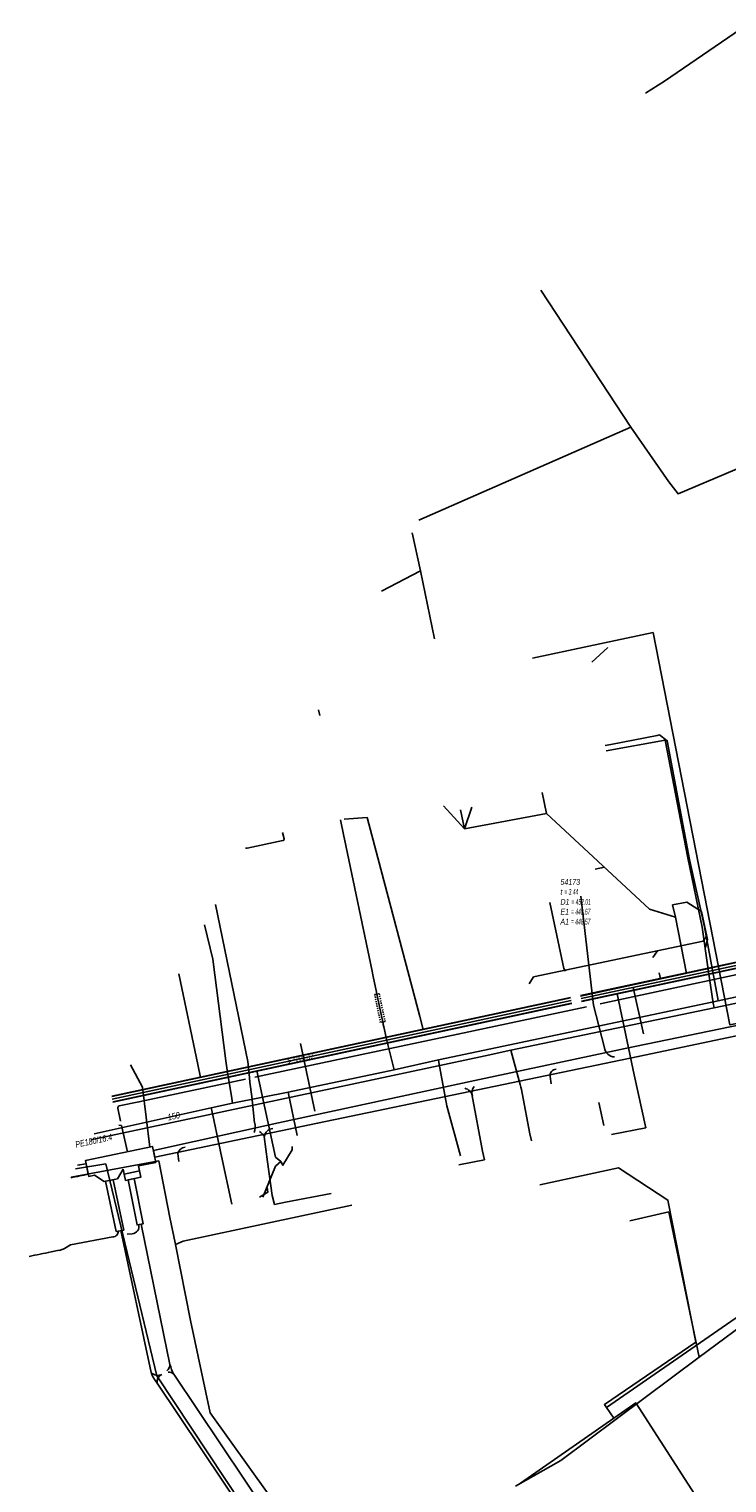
# Model space of a CAD drawing. Header units: metres. Extents: x 2695563 to 2696938, y 1260544 to 1262032.
# Tile 124 of 256: x 2695758 to 2695819, y 1261323 to 1261449. Entities that reach past the tile are written whole.
import ezdxf

# ---------------------------------------------------------------- set-up
doc = ezdxf.new("R2010")
doc.units = ezdxf.units.M
doc.linetypes.add('AUSGEZOGEN', pattern=[0])
doc.linetypes.add('VERDECKT2_S2', pattern=[0.18, 0.1, -0.08])
for name, color, linetype in [('AW_LK_ Haltung Text', 7, 'AUSGEZOGEN'), ('AW_LK_Haltung', 24, 'AUSGEZOGEN'), ('AW_LK_Normschacht Text', 24, 'AUSGEZOGEN'), ('EW_LK_Bauwerk_FL_Linie_Punkt', 1, 'AUSGEZOGEN'), ('EW_LK_Trasseabs', 1, 'AUSGEZOGEN'), ('EW_LK_Trasserand', 1, 'AUSGEZOGEN'), ('FM_LK_SW_TRASSEKANTE', 94, 'AUSGEZOGEN'), ('GA_LK_Leitung', 32, 'AUSGEZOGEN'), ('GA_LK_Leitung_Text', 32, 'AUSGEZOGEN'), ('TV_LK_LEITUNG', 92, 'AUSGEZOGEN'), ('WA_LK_Leitung', 171, 'AUSGEZOGEN'), ('WA_LK_Leitung_Text', 171, 'AUSGEZOGEN'), ('WA_LK_Schutzrohr', 171, 'AUSGEZOGEN')]:
    doc.layers.add(name, color=color, linetype=linetype)
doc.styles.add('ARIAL', font='arial.ttf')
pattern_1 = [(0, (2708005, 1273150), (6075, 6075), [6075, -6075]), (90, (2708005, 1273150), (-6075, 6075), [6075, -6075])]

# ---------------------------------------------------------------- blocks, each defined once
blk = doc.blocks.new('COMPLEXOBJECT_1755')
at = {"layer": 'EW_LK_Trasserand', "color": 1, "linetype": 'AUSGEZOGEN', "transparency": 33554687}
blk.add_line((5762.67, 11349.74), (5762.49, 11350.65), dxfattribs=at)
for centre, radius, start, end in [((5627.87, 12147.26), 807.91, 279.53677, 279.59182), ((5726.67, 11523.42), 177.37, 281.2087, 281.7118)]:
    blk.add_arc(centre, radius, start, end, dxfattribs=at)
blk = doc.blocks.new('COMPLEXOBJECT_1759')
at = {"layer": 'EW_LK_Trasserand', "color": 1, "linetype": 'AUSGEZOGEN', "transparency": 33554687}
for p, q in [((5910.91, 11349.61), (5910.53, 11350.2)), ((5866.66, 11321.15), (5813.53, 11285.8)), ((5804.58, 11281.24), (5804.64, 11280.56))]:
    blk.add_line(p, q, dxfattribs=at)
for centre, radius, start, end in [((12237.54, 1750.09), 11497.53, 123.387115, 123.649303), ((11122.36, 3433.05), 9477.93, 123.356758, 123.674659), ((1044.27, 18519.49), 8665.09, 303.397352, 303.8195), ((3946.03, 14114.71), 3389.73, 303.32714, 303.43073), ((3944.48, 14116.48), 3392.73, 303.33248, 303.43603), ((5804.39, 11288.57), 7.34, 271.466, 303.1619), ((5804.39, 11288.57), 8.01, 271.7843, 303.1713)]:
    blk.add_arc(centre, radius, start, end, dxfattribs=at)
blk = doc.blocks.new('COMPLEXOBJECT_2151')
at = {"layer": 'EW_LK_Trasseabs', "color": 1, "linetype": 'AUSGEZOGEN', "transparency": 33554687}
for centre, radius, start, end in [((5769.02, 11333.21), 0.748, 311.1852, 358.4227), ((5774.93, 11334.74), 5.39, 196.7588, 206.2222)]:
    blk.add_arc(centre, radius, start, end, dxfattribs=at)
blk = doc.blocks.new('COMPLEXOBJECT_2228')
at = {"layer": 'EW_LK_Trasseabs', "color": 1, "linetype": 'AUSGEZOGEN', "transparency": 33554687}
for p, q in [((5759.44, 11342.98), (5760.13, 11343.12)), ((5760.6, 11343.28), (5761.13, 11343.59))]:
    blk.add_line(p, q, dxfattribs=at)
blk.add_arc((5759.86, 11344.64), 1.55, 280.1234, 298.3019, dxfattribs=at)
blk = doc.blocks.new('COMPLEXOBJECT_2371')
at = {"layer": 'EW_LK_Trasseabs', "color": 1, "linetype": 'AUSGEZOGEN', "transparency": 33554687}
for p, q in [((5825.27, 11367.91), (5825.07, 11367.91)), ((5826.29, 11364.36), (5825.55, 11367.7))]:
    blk.add_line(p, q, dxfattribs=at)
blk.add_lwpolyline([(5824.82, 11368.04), (5824.76, 11368.32), (5807.16, 11364.55)], dxfattribs=at)
for centre, radius, start, end in [((5825.04, 11368.16), 0.251, 206.8951, 276.2044), ((5825.24, 11367.57), 0.335, 23.624, 85.4938)]:
    blk.add_arc(centre, radius, start, end, dxfattribs=at)
blk = doc.blocks.new('COMPLEXOBJECT_2372')
at = {"layer": 'EW_LK_Trasseabs', "color": 1, "linetype": 'AUSGEZOGEN', "transparency": 33554687}
for p, q in [((5779.7, 11378.91), (5779.57, 11379.46)), ((5776.49, 11378.09), (5779.6, 11378.75))]:
    blk.add_line(p, q, dxfattribs=at)
blk.add_arc((5779.57, 11378.87), 0.129, 282.0722, 15.4751, dxfattribs=at)
blk = doc.blocks.new('COMPLEXOBJECT_2373')
at = {"layer": 'EW_LK_Trasseabs', "color": 1, "linetype": 'AUSGEZOGEN', "transparency": 33554687}
blk.add_lwpolyline([(5777.13, 11354.19), (5776.88, 11356.5), (5776.73, 11357.75), (5776.66, 11358.45), (5776.54, 11359.55)], dxfattribs=at)
blk.add_arc((5775.84, 11353.83), 1.35, 339.4776, 15.2544, dxfattribs=at)
blk = doc.blocks.new('COMPLEXOBJECT_2444')
at = {"layer": 'EW_LK_Trasseabs', "color": 1, "linetype": 'AUSGEZOGEN', "transparency": 33554687}
blk.add_line((5761.13, 11343.59), (5764.81, 11344.28), dxfattribs=at)
blk.add_arc((5764.8, 11344.76), 0.48, 271.3866, 2.5144, dxfattribs=at)
blk = doc.blocks.new('COMPLEXOBJECT_2445')
at = {"layer": 'EW_LK_Trasseabs', "color": 1, "linetype": 'AUSGEZOGEN', "transparency": 33554687}
blk.add_line((5766.05, 11344.51), (5766.49, 11344.56), dxfattribs=at)
blk.add_arc((5766.44, 11345.19), 0.64, 275.1364, 13.747, dxfattribs=at)
blk = doc.blocks.new('COMPLEXOBJECT_2462')
at = {"layer": 'EW_LK_Trasseabs', "color": 1, "linetype": 'AUSGEZOGEN', "transparency": 33554687}
blk.add_line((5785.27, 11309.73), (5770.1, 11332.36), dxfattribs=at)
for centre, radius, start, end in [((5769.72, 11332.02), 0.504, 42.1499, 103.3819), ((5784.68, 11309.67), 0.587, 311.2893, 6.3628)]:
    blk.add_arc(centre, radius, start, end, dxfattribs=at)
blk = doc.blocks.new('COMPLEXOBJECT_2525')
at = {"layer": 'EW_LK_Trasseabs', "color": 1, "linetype": 'AUSGEZOGEN', "transparency": 33554687}
blk.add_line((5765.48, 11354.35), (5765.23, 11355.49), dxfattribs=at)
blk.add_lwpolyline([(5765.36, 11355.67), (5767.07, 11356.02), (5776.34, 11358)], dxfattribs=at)
blk.add_arc((5765.4, 11355.51), 0.166, 101.4833, 186.91, dxfattribs=at)
blk = doc.blocks.new('COMPLEXOBJECT_2595')
at = {"layer": 'EW_LK_Trasseabs', "color": 1, "linetype": 'AUSGEZOGEN', "transparency": 33554687}
blk.add_line((5807.54, 11360.73), (5806.6, 11364.43), dxfattribs=at)
blk.add_arc((5808.49, 11360.89), 0.964, 189.2772, 266.323, dxfattribs=at)
blk = doc.blocks.new('COMPLEXOBJECT_2678')
at = {"layer": 'EW_LK_Trasseabs', "color": 1, "linetype": 'AUSGEZOGEN', "transparency": 33554687}
blk.add_line((5802.9, 11357.59), (5802.83, 11358.24), dxfattribs=at)
blk.add_arc((5803.34, 11358.34), 0.52, 89.9385, 190.6882, dxfattribs=at)
blk = doc.blocks.new('COMPLEXOBJECT_2679')
at = {"layer": 'EW_LK_Trasseabs', "color": 1, "linetype": 'AUSGEZOGEN', "transparency": 33554687}
blk.add_line((5770.54, 11350.84), (5770.46, 11351.53), dxfattribs=at)
blk.add_arc((5771.14, 11351.39), 0.692, 93.8991, 168.5627, dxfattribs=at)

msp = doc.modelspace()

# ---------------------------------------------------------------- hatches: boundary and pattern name
at = {"layer": 'EW_LK_Bauwerk_FL_Linie_Punkt', "lineweight": 18, "transparency": 33554687}
h = msp.add_hatch(dxfattribs=at)
h.set_pattern_fill('MUSTER', color=1, scale=4050, style=0, pattern_type=2)
h.set_pattern_definition([(0, (2703955, 1269100), (4050, 4050), [4050, -4050]), (90, (2703955, 1269100), (-4050, 4050), [4050, -4050])])
h.paths.add_polyline_path([(2695766.67, 1261349.98), (2695766.77, 1261349.55), (2695768.09, 1261349.83), (2695768.01, 1261350.26), (2695769.51, 1261350.57), (2695769.23, 1261351.94), (2695763.4, 1261350.73), (2695763.68, 1261349.36), (2695764.19, 1261349.47), (2695765.01, 1261348.92), (2695766.17, 1261349.15)], flags=0)
h = msp.add_hatch(dxfattribs=at)
h.set_pattern_fill('MUSTER', color=1, scale=2025, style=0, pattern_type=2)
h.set_pattern_definition([(0, (2699905, 1265050), (2025, 2025), [2025, -2025]), (90, (2699905, 1265050), (-2025, 2025), [2025, -2025])])
h.paths.add_polyline_path([(2695768.09, 1261349.83), (2695767.98, 1261349.81), (2695766.77, 1261349.55), (2695766.88, 1261349), (2695768.2, 1261349.28)], flags=0)
at = {"layer": 'EW_LK_Trasserand', "lineweight": 18, "transparency": 33554687}
h = msp.add_hatch(dxfattribs=at)
h.set_pattern_fill('MUSTER', color=1, scale=6075, style=0, pattern_type=2)
h.set_pattern_definition(pattern_1)
h.paths.add_polyline_path([(2695769.42, 1261351.04), (2695783.57, 1261353.97), (2695811.46, 1261359.77), (2695827.71, 1261363.2), (2695861.83, 1261370.41), (2695866.47, 1261371.44), (2695866.3, 1261372.26), (2695859.85, 1261371.14), (2695826.75, 1261363.87), (2695810.33, 1261360.48), (2695797.25, 1261357.69), (2695780.19, 1261354), (2695769.3, 1261351.6)], flags=0)
h = msp.add_hatch(dxfattribs=at)
h.set_pattern_fill('MUSTER', color=1, scale=6075, style=0, pattern_type=2)
h.set_pattern_definition(pattern_1)
h.paths.add_polyline_path([(2695762.12, 1261349.24), (2695762.17, 1261349.25), (2695762.22, 1261349.26), (2695762.26, 1261349.27), (2695762.31, 1261349.28), (2695762.36, 1261349.29), (2695762.41, 1261349.3), (2695762.46, 1261349.31), (2695762.51, 1261349.32), (2695762.56, 1261349.33), (2695762.61, 1261349.34), (2695762.66, 1261349.35), (2695762.71, 1261349.36), (2695762.76, 1261349.37), (2695762.81, 1261349.38), (2695762.86, 1261349.39), (2695762.9, 1261349.4), (2695762.95, 1261349.41), (2695763, 1261349.42), (2695763.05, 1261349.43), (2695763.1, 1261349.44), (2695763.15, 1261349.45), (2695763.2, 1261349.46), (2695763.25, 1261349.47), (2695763.3, 1261349.48), (2695763.35, 1261349.49), (2695763.4, 1261349.5), (2695763.45, 1261349.51), (2695763.5, 1261349.52), (2695763.54, 1261349.53), (2695763.59, 1261349.54), (2695763.64, 1261349.55), (2695763.46, 1261350.46), (2695763.43, 1261350.45), (2695763.41, 1261350.45), (2695763.38, 1261350.44), (2695763.36, 1261350.44), (2695763.33, 1261350.43), (2695763.31, 1261350.43), (2695763.28, 1261350.43), (2695763.26, 1261350.42), (2695763.23, 1261350.42), (2695763.21, 1261350.41), (2695763.18, 1261350.41), (2695763.16, 1261350.4), (2695763.14, 1261350.4), (2695763.11, 1261350.4), (2695763.09, 1261350.39), (2695763.06, 1261350.39), (2695763.04, 1261350.38), (2695763.01, 1261350.38), (2695762.99, 1261350.38), (2695762.96, 1261350.37), (2695762.94, 1261350.37), (2695762.91, 1261350.36), (2695762.89, 1261350.36), (2695762.86, 1261350.36), (2695762.84, 1261350.35), (2695762.81, 1261350.35), (2695762.79, 1261350.34), (2695762.76, 1261350.34), (2695762.74, 1261350.33), (2695762.72, 1261350.33), (2695762.69, 1261350.33)], flags=0)
h = msp.add_hatch(dxfattribs=at)
h.set_pattern_fill('MUSTER', color=1, scale=6075, style=0, pattern_type=2)
h.set_pattern_definition(pattern_1)
h.paths.add_polyline_path([(2695766.06, 1261344.55), (2695766.72, 1261344.69), (2695765.8, 1261349.07), (2695765.14, 1261348.95)], flags=0)
h = msp.add_hatch(dxfattribs=at)
h.set_pattern_fill('MUSTER', color=1, scale=6075, style=0, pattern_type=2)
h.set_pattern_definition(pattern_1)
h.paths.add_polyline_path([(2695767.1, 1261349.05), (2695767.88, 1261345.13), (2695768.42, 1261345.24), (2695767.64, 1261349.16)], flags=0)

# ---------------------------------------------------------------- linework, layer by layer
at = {"layer": 'AW_LK_Haltung', "color": 24, "linetype": 'AUSGEZOGEN', "transparency": 33554687}
for p, q in [((2695808.81, 1261395.36), (2695807.43, 1261394.08)), ((2695803.1, 1261382.74), (2695803.49, 1261380.9)), ((2695794.51, 1261381.59), (2695796.35, 1261379.58)), ((2695796, 1261381.24), (2695796.35, 1261379.58)), ((2695796.98, 1261381.45), (2695796.35, 1261379.58)), ((2695785.88, 1261380.43), (2695787.88, 1261380.55)), ((2695787.88, 1261380.55), (2695792.46, 1261363.26)), ((2695796.35, 1261379.58), (2695803.49, 1261380.9)), ((2695803.49, 1261380.9), (2695812.42, 1261372.6)), ((2695807.72, 1261376.08), (2695808.51, 1261376.24)), ((2695814.68, 1261371.91), (2695812.43, 1261372.59)), ((2695812.72, 1261368.39), (2695813.12, 1261368.97)), ((2695771.51, 1261366.98), (2695773.16, 1261359.08)), ((2695813.27, 1261367.07), (2695813.39, 1261366.53)), ((2695811.11, 1261358.19), (2695809.61, 1261365.23)), ((2695811.9, 1261361.74), (2695811.02, 1261365.79)), ((2695792.46, 1261363.26), (2695792.75, 1261362.14)), ((2695773.16, 1261359.08), (2695773.4, 1261357.96)), ((2695812.1, 1261353.57), (2695811.11, 1261358.19)), ((2695808.02, 1261355.78), (2695808.45, 1261353.78)), ((2695809.13, 1261353), (2695812.1, 1261353.57))]:
    msp.add_line(p, q, dxfattribs=at)
at = {"layer": 'AW_LK_Haltung', "linetype": 'AUSGEZOGEN', "transparency": 33554687}
for p, q in [((2695806.43, 1261365.08), (2695868.33, 1261378.37)), ((2695806.43, 1261365.06), (2695868.33, 1261378.35)), ((2695806.44, 1261365.04), (2695868.34, 1261378.33)), ((2695806.53, 1261364.59), (2695868.43, 1261377.88)), ((2695806.54, 1261364.57), (2695868.44, 1261377.86)), ((2695806.54, 1261364.55), (2695868.44, 1261377.84)), ((2695765.68, 1261356.34), (2695805.55, 1261364.92)), ((2695765.68, 1261356.32), (2695805.56, 1261364.9)), ((2695765.69, 1261356.3), (2695805.56, 1261364.88)), ((2695765.78, 1261355.85), (2695805.66, 1261364.43)), ((2695765.79, 1261355.83), (2695805.66, 1261364.41)), ((2695765.79, 1261355.81), (2695805.67, 1261364.39))]:
    msp.add_line(p, q, dxfattribs=at)
at = {"layer": 'AW_LK_Haltung', "color": 255, "transparency": 33554687}
for p, q in [((2695806.48, 1261364.81), (2695868.38, 1261378.1)), ((2695765.73, 1261356.07), (2695805.61, 1261364.65))]:
    msp.add_line(p, q, dxfattribs=at)
at = {"layer": 'AW_LK_Haltung', "color": 24, "linetype": 'AUSGEZOGEN', "transparency": 33554687}
for points in [[(2695803.77, 1261373.17), (2695804.99, 1261367.42), (2695805.13, 1261367.21)], [(2695817.29, 1261369.3), (2695817.48, 1261369.95), (2695816.95, 1261372.39), (2695815.67, 1261373.19), (2695814.44, 1261372.97)], [(2695814.44, 1261372.97), (2695814.68, 1261371.91), (2695815.64, 1261367.01)], [(2695801.96, 1261366.11), (2695802.36, 1261366.7), (2695817.1, 1261369.8), (2695817.42, 1261370.27)], [(2695780.38, 1261350.65), (2695779.92, 1261351.03), (2695778.29, 1261358.52)], [(2695781.36, 1261351.95), (2695781.38, 1261351.67), (2695780.56, 1261350.33), (2695780.38, 1261350.65)], [(2695778.83, 1261347.54), (2695779.91, 1261350.24), (2695780.37, 1261350.65)], [(2695778.54, 1261347.55), (2695779.25, 1261347.98), (2695779.2, 1261348.4)]]:
    msp.add_lwpolyline(points, dxfattribs=at)
at = {"layer": 'EW_LK_Bauwerk_FL_Linie_Punkt', "color": 1, "linetype": 'AUSGEZOGEN', "transparency": 33554687}
for points in [[(2695766.67, 1261349.98), (2695766.77, 1261349.55), (2695768.09, 1261349.83), (2695768.01, 1261350.26), (2695769.51, 1261350.57), (2695769.23, 1261351.94), (2695763.4, 1261350.73), (2695763.68, 1261349.36), (2695764.19, 1261349.47), (2695765.01, 1261348.92), (2695766.17, 1261349.15), (2695766.67, 1261349.98)], [(2695768.09, 1261349.83), (2695767.98, 1261349.81), (2695766.77, 1261349.55), (2695766.88, 1261349), (2695768.2, 1261349.28), (2695768.09, 1261349.83)]]:
    msp.add_lwpolyline(points, close=True, dxfattribs=at)
at = {"layer": 'EW_LK_Trasseabs', "color": 1, "linetype": 'AUSGEZOGEN', "transparency": 33554687}
for p, q in [((2695807.57, 1261364.24), (2695806.45, 1261373.73)), ((2695777.51, 1261359.36), (2695774.7, 1261373.01)), ((2695783.34, 1261355.04), (2695782.1, 1261360.9)), ((2695768.35, 1261357.12), (2695767.32, 1261359.06)), ((2695768.98, 1261351.89), (2695768.35, 1261357.12)), ((2695797.92, 1261351.54), (2695797.03, 1261356.36)), ((2695766.54, 1261353.79), (2695766.31, 1261353.8)), ((2695767.05, 1261351.49), (2695766.54, 1261353.79)), ((2695779.22, 1261350.63), (2695778.94, 1261352.82)), ((2695795.85, 1261350.36), (2695798.08, 1261350.79)), ((2695798.08, 1261350.79), (2695797.92, 1261351.54)), ((2695779.64, 1261347.68), (2695779.22, 1261350.63)), ((2695779.64, 1261347.68), (2695779.82, 1261346.92)), ((2695779.82, 1261346.92), (2695780.79, 1261347.11)), ((2695780.79, 1261347.11), (2695784.76, 1261347.88)), ((2695769.1, 1261332.31), (2695766.46, 1261344.64)), ((2695770.74, 1261333), (2695768.23, 1261345.2)), ((2695783.3, 1261310.99), (2695769.64, 1261331.37))]:
    msp.add_line(p, q, dxfattribs=at)
msp.add_lwpolyline([(2695778.11, 1261357.98), (2695795.77, 1261361.72), (2695806.96, 1261364.11)], dxfattribs=at)
for centre, radius, start, end in [((2695777.43, 1261378.11), 0.208, 235.2653, 278.9406), ((2695797.9, 1261356.63), 0.906, 142.6513, 197.2689), ((2695796.2, 1261356.18), 0.851, 12.3658, 78.247), ((2695779.73, 1261352.73), 0.786, 93.551, 173.231), ((2695776.58, 1261350.95), 3.02, 38.2601, 50.0375), ((2695734.45, 1261467.99), 127.87, 280.8375, 281.7122), ((2695769.69, 1261332.85), 0.801, 222.6017, 295.9752), ((2695771.78, 1261333.25), 2.84, 199.3391, 221.2425), ((2695770.29, 1261331.51), 0.665, 112.4691, 192.1765)]:
    msp.add_arc(centre, radius, start, end, dxfattribs=at)
at = {"layer": 'EW_LK_Trasserand', "color": 1, "linetype": 'AUSGEZOGEN', "transparency": 33554687}
for points in [[(2695769.42, 1261351.04), (2695783.57, 1261353.97), (2695811.46, 1261359.77), (2695827.71, 1261363.2), (2695861.83, 1261370.41), (2695866.47, 1261371.44), (2695866.3, 1261372.26), (2695859.85, 1261371.14), (2695826.75, 1261363.87), (2695810.33, 1261360.48), (2695797.25, 1261357.69), (2695780.19, 1261354), (2695769.3, 1261351.6), (2695769.42, 1261351.04)], [(2695766.06, 1261344.55), (2695766.72, 1261344.69), (2695765.8, 1261349.07), (2695765.14, 1261348.95), (2695766.06, 1261344.55)], [(2695767.1, 1261349.05), (2695767.88, 1261345.13), (2695768.42, 1261345.24), (2695767.64, 1261349.16), (2695767.1, 1261349.05)]]:
    msp.add_lwpolyline(points, close=True, dxfattribs=at)
at = {"layer": 'FM_LK_SW_TRASSEKANTE', "color": 94, "linetype": 'AUSGEZOGEN', "transparency": 33554687}
for p, q in [((2695809.34, 1261328.33), (2695801.21, 1261322.68)), ((2695808.68, 1261329.27), (2695809.34, 1261328.33))]:
    msp.add_line(p, q, dxfattribs=at)
for points in [[(2695812.07, 1261443.56), (2695813.75, 1261444.58), (2695817.04, 1261446.85), (2695820.33, 1261449.12)], [(2695802.25, 1261394.43), (2695807.15, 1261395.45), (2695812.75, 1261396.64), (2695819.42, 1261362.52), (2695849.06, 1261368.58), (2695850.32, 1261365.8)], [(2695771.22, 1261343.42), (2695771.19, 1261343.58), (2695770.72, 1261345.78), (2695769.77, 1261350.7), (2695762.14, 1261349.29)], [(2695802.89, 1261348.61), (2695809.75, 1261350.1), (2695814.04, 1261347.29), (2695816.45, 1261334.93), (2695808.52, 1261329.51), (2695808.68, 1261329.27)], [(2695771.22, 1261343.42), (2695771.88, 1261343.72), (2695786.55, 1261346.84)], [(2695781.94, 1261316.56), (2695782.64, 1261317.05), (2695774.25, 1261328.79), (2695772.52, 1261336.83), (2695771.22, 1261343.42)], [(2695808.68, 1261329.27), (2695821.46, 1261338.09), (2695822.6, 1261338.24), (2695829.83, 1261340.34)], [(2695809.34, 1261328.33), (2695811.23, 1261329.65), (2695817.93, 1261319.27), (2695818.35, 1261319.55), (2695819.44, 1261320.26), (2695822.78, 1261322.45), (2695825.88, 1261317.73)]]:
    msp.add_lwpolyline(points, dxfattribs=at)
at = {"layer": 'GA_LK_Leitung', "color": 32, "linetype": 'AUSGEZOGEN', "transparency": 33554687}
for points in [[(2695800.39, 1261360.32), (2695818.04, 1261364.01), (2695822.04, 1261364.86), (2695835.45, 1261367.63), (2695853.89, 1261371.56), (2695887.56, 1261378.68), (2695916.36, 1261384.81), (2695936.26, 1261388.96), (2695946.21, 1261392.5), (2695963.5, 1261404.08), (2695969.89, 1261405.93), (2695976.25, 1261406.03), (2695984.8, 1261402.59), (2695991.52, 1261395.73), (2695995.33, 1261399.38), (2695995.61, 1261399.09), (2695995.7, 1261398.99)], [(2695817.54, 1261367.35), (2695817, 1261371.03), (2695815.77, 1261377.05), (2695813.8, 1261387.28), (2695808.67, 1261386.37)], [(2695818.04, 1261364.01), (2695817.98, 1261364.42), (2695817.54, 1261367.35)], [(2695763.85, 1261352.52), (2695798.15, 1261359.85), (2695800.39, 1261360.32)], [(2695800.39, 1261360.32), (2695800.5, 1261359.91), (2695801.18, 1261357.34), (2695801.24, 1261357.11), (2695801.29, 1261356.9), (2695801.35, 1261356.59)], [(2695801.35, 1261356.59), (2695802.04, 1261353.07), (2695802.16, 1261352.45)]]:
    msp.add_lwpolyline(points, dxfattribs=at)
at = {"layer": 'TV_LK_LEITUNG', "color": 92, "linetype": 'AUSGEZOGEN', "transparency": 33554687}
for p, q in [((2695810.82, 1261414.51), (2695802.99, 1261426.43)), ((2695810.82, 1261414.51), (2695792.39, 1261406.42)), ((2695791.81, 1261405.32), (2695792.51, 1261402.01)), ((2695792.51, 1261402.01), (2695789.12, 1261400.24)), ((2695792.51, 1261402.01), (2695793.75, 1261396.1)), ((2695783.66, 1261389.93), (2695783.78, 1261389.42)), ((2695762.53, 1261350.02), (2695765.17, 1261350.45)), ((2695822.3, 1261337.77), (2695816.76, 1261333.64))]:
    msp.add_line(p, q, dxfattribs=at)
for points in [[(2695827.99, 1261414.24), (2695814.92, 1261408.7), (2695814.11, 1261409.74), (2695810.82, 1261414.51)], [(2695765.17, 1261350.45), (2695769.6, 1261332), (2695781.43, 1261314.15), (2695786.02, 1261315.39)], [(2695810.73, 1261345.5), (2695814.11, 1261346.27), (2695816.76, 1261333.64)], [(2695816.76, 1261333.64), (2695804.71, 1261324.66), (2695800.78, 1261322.41)]]:
    msp.add_lwpolyline(points, dxfattribs=at)
at = {"layer": 'WA_LK_Leitung', "color": 7, "linetype": 'AUSGEZOGEN', "transparency": 33554687}
msp.add_line((2695781.01, 1261356.67), (2695781.81, 1261352.9), dxfattribs=at)
for points in [[(2695781.01, 1261356.67), (2695790.24, 1261358.63), (2695794.08, 1261359.48), (2695798.65, 1261360.45), (2695818.4, 1261364.61), (2695822.28, 1261365.45), (2695834.77, 1261368.27), (2695854.25, 1261372.21), (2695858.67, 1261373.14), (2695868.6, 1261375.28), (2695885.6, 1261378.82), (2695910.29, 1261384.02), (2695916.73, 1261385.41), (2695936.19, 1261389.48), (2695946.09, 1261393.04), (2695963.14, 1261404.66), (2695967.15, 1261405.89), (2695967.8, 1261406.08)], [(2695813.3, 1261387.74), (2695813.1, 1261387.7), (2695809.06, 1261386.9), (2695808.58, 1261386.81)], [(2695817.91, 1261367.3), (2695817.21, 1261371.07), (2695815.92, 1261376.92), (2695813.98, 1261387.23), (2695813.3, 1261387.74)], [(2695788.32, 1261367.19), (2695785.92, 1261378.69), (2695785.87, 1261378.93), (2695785.57, 1261380.36)], [(2695776.19, 1261355.72), (2695776.15, 1261355.93), (2695776.11, 1261356.14), (2695775.73, 1261358.58), (2695775.59, 1261359.39), (2695774.46, 1261368.24), (2695773.76, 1261371.23)], [(2695818.4, 1261364.61), (2695818.37, 1261364.83), (2695817.91, 1261367.3)], [(2695789.33, 1261362.37), (2695789.29, 1261362.55), (2695789.27, 1261362.64), (2695789.24, 1261362.78), (2695788.73, 1261365.21), (2695788.7, 1261365.38), (2695788.42, 1261366.73), (2695788.35, 1261367.04), (2695788.32, 1261367.19)], [(2695790.24, 1261358.63), (2695790.19, 1261358.85), (2695789.58, 1261361.3), (2695789.38, 1261362.1), (2695789.33, 1261362.37)], [(2695794.08, 1261359.48), (2695794.12, 1261359.27), (2695794.8, 1261355.49), (2695796.01, 1261351.15)], [(2695764.14, 1261353.06), (2695774.33, 1261355.31), (2695776.19, 1261355.72), (2695778.83, 1261356.24), (2695781.01, 1261356.67)], [(2695774.33, 1261355.31), (2695774.38, 1261355.09), (2695775.11, 1261351.66), (2695775.17, 1261351.37)], [(2695775.17, 1261351.37), (2695775.22, 1261351.12), (2695776.11, 1261346.93)]]:
    msp.add_lwpolyline(points, dxfattribs=at)
at = {"layer": 'WA_LK_Schutzrohr', "color": 7, "linetype": 'VERDECKT2_S2', "transparency": 33554687}
msp.add_lwpolyline([(2695788.54, 1261365.17), (2695788.93, 1261365.25), (2695789.44, 1261362.82), (2695789.05, 1261362.74), (2695788.54, 1261365.17)], close=True, dxfattribs=at)

# ---------------------------------------------------------------- block references
at = {"layer": 'EW_LK_Trasseabs', "color": 1, "linetype": 'AUSGEZOGEN', "lineweight": -3, "transparency": 33554687}
for name in ['COMPLEXOBJECT_2372', 'COMPLEXOBJECT_2371', 'COMPLEXOBJECT_2595', 'COMPLEXOBJECT_2373', 'COMPLEXOBJECT_2678', 'COMPLEXOBJECT_2525', 'COMPLEXOBJECT_2679', 'COMPLEXOBJECT_2444', 'COMPLEXOBJECT_2445', 'COMPLEXOBJECT_2228', 'COMPLEXOBJECT_2151', 'COMPLEXOBJECT_2462']:
    msp.add_blockref(name, (2690000.97, 1249999.81), dxfattribs=at)
at = {"layer": 'EW_LK_Trasserand', "color": 1, "linetype": 'AUSGEZOGEN', "lineweight": -3, "transparency": 33554687}
for name in ['COMPLEXOBJECT_1755', 'COMPLEXOBJECT_1759']:
    msp.add_blockref(name, (2690000.97, 1249999.81), dxfattribs=at)

# ---------------------------------------------------------------- texts
at = {"layer": 'AW_LK_ Haltung Text', "color": 24, "transparency": 33554687, "insert": (2695782.11, 1261359.59), "char_height": 0.5571, "width": 2.7554, "attachment_point": 5, "rotation": 12.1401, "style": 'ARIAL'}
msp.add_mtext('\\A1;{\\fArial|i1|b0;\\H0.557054;\\W0.700000;\\C24;> \\W0.490000;500 STZ}\\P', dxfattribs=at)
at = {"layer": 'AW_LK_Normschacht Text', "color": 24, "transparency": 33554687, "insert": (2695804.69, 1261375.21), "char_height": 0.5064, "width": 2.8424, "attachment_point": 1, "line_spacing_factor": 1.024096, "style": 'ARIAL'}
msp.add_mtext('\\A1;{\\fArial|i1|b0;\\H0.506413;\\W0.696409;\\C24;54173}\\P{\\fArial|i1|b0;\\H0.505000;\\W0.696409;\\C24;t \\W0.487486;= 3.44}\\P{\\fArial|i1|b0;\\H0.505000;\\W0.696409;\\C24;D1 \\W0.487486;= 452.01}\\P{\\fArial|i1|b0;\\H0.505000;\\W0.696409;\\C24;E1 \\W0.487486;= 448.67}\\P{\\fArial|i1|b0;\\H0.505000;\\W0.696409;\\C24;A1 \\W0.487486;= 448.57}\\P', dxfattribs=at)
at = {"layer": 'GA_LK_Leitung_Text', "color": 32, "transparency": 33554687, "insert": (2695764.11, 1261352.45), "char_height": 0.5583, "width": 3.0577, "attachment_point": 5, "rotation": 12.0645, "style": 'ARIAL'}
msp.add_mtext('\\A1;{\\fArial|i1|b0;\\H0.558250;\\W0.700000;\\C32;PE180/16.4}\\P', dxfattribs=at)
at = {"layer": 'WA_LK_Leitung_Text', "color": 7, "transparency": 33554687, "insert": (2695771.07, 1261354.59), "char_height": 0.5543, "width": 1.1001, "attachment_point": 5, "rotation": 12.4218, "style": 'ARIAL'}
msp.add_mtext('\\A1;{\\fArial|i1|b0;\\H0.554263;\\W0.700000;\\C7;150}\\P', dxfattribs=at)

doc.saveas('drawing.dxf')
